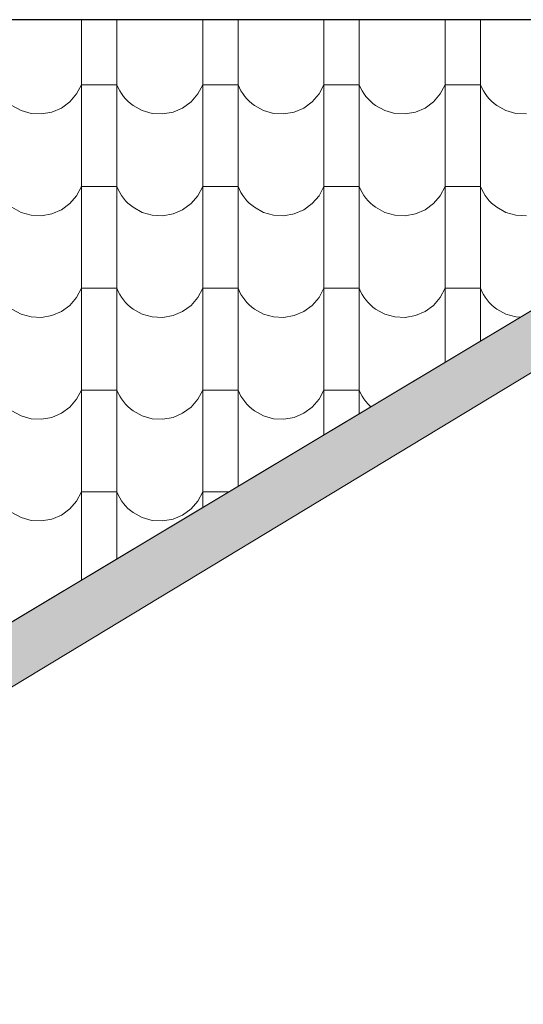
# Model space of a CAD drawing. Header units: millimetres. Extents: x -61343 to 9939, y -6894 to 7453.
# Tile 196 of 255: x 2764 to 2901, y -5335 to -5067. Entities that reach past the tile are written whole.
import ezdxf

# ---------------------------------------------------------------- set-up
doc = ezdxf.new("R2010")
doc.units = ezdxf.units.MM
doc.header["$MEASUREMENT"] = 0
doc.layers.add('810-G Ogólne', color=7, linetype='Continuous')
doc.layers.add('990-D Import IFC', color=7, linetype='Continuous')

# ---------------------------------------------------------------- blocks, each defined once
blk = doc.blocks.new('*X1830', base_point=(515069.4, 47309.9))
at = {"layer": '990-D Import IFC', "color": 251, "linetype": 'Continuous', "lineweight": 13, "true_color": 0x6a6a6a}
for p, q in [((537791.4, -38491), (537791.4, -38560.1)), ((537887.5, -38491), (537887.5, -38560.1)), ((538121.4, -38491), (538121.4, -38560.1)), ((538217.5, -38491), (538217.5, -38560.1)), ((538451.4, -38491), (538451.4, -38560.1)), ((538547.5, -38491), (538547.5, -38560.1)), ((538781.4, -38491), (538781.4, -38560.1)), ((538877.5, -38491), (538877.5, -38560.1)), ((537791.4, -38560.1), (537791.4, -38837.1)), ((537887.5, -38560.1), (537887.5, -38837.1)), ((538121.4, -38560.1), (538121.4, -38837.1)), ((538217.5, -38560.1), (538217.5, -38837.1)), ((538451.4, -38560.1), (538451.4, -38837.1)), ((538547.5, -38560.1), (538547.5, -38837.1)), ((538781.4, -38560.1), (538781.4, -38837.1)), ((538877.5, -38560.1), (538877.5, -38837.1)), ((537778.1, -38693.2), (537791.4, -38668.2)), ((537839.4, -38668.2), (537791.4, -38668.2)), ((537887.5, -38668.2), (537839.4, -38668.2)), ((537887.5, -38668.2), (537891.1, -38676.5)), ((538108.1, -38693.2), (538121.4, -38668.2)), ((538169.4, -38668.2), (538121.4, -38668.2)), ((538217.5, -38668.2), (538169.4, -38668.2)), ((538217.5, -38668.2), (538221.1, -38676.5)), ((538438.1, -38693.2), (538451.4, -38668.2)), ((538499.4, -38668.2), (538451.4, -38668.2)), ((538547.5, -38668.2), (538499.4, -38668.2)), ((538547.5, -38668.2), (538551.1, -38676.5)), ((538768.1, -38693.2), (538781.4, -38668.2)), ((538829.4, -38668.2), (538781.4, -38668.2)), ((538877.5, -38668.2), (538829.4, -38668.2)), ((538877.5, -38668.2), (538881.1, -38676.5)), ((537759.4, -38714.7), (537778.1, -38693.2)), ((537891.1, -38676.5), (537895.4, -38684.6)), ((537895.4, -38684.6), (537900.2, -38692.3)), ((537900.2, -38692.3), (537905.5, -38699.7)), ((537905.5, -38699.7), (537911.4, -38706.6)), ((538089.4, -38714.7), (538108.1, -38693.2)), ((538221.1, -38676.5), (538225.4, -38684.6)), ((538225.4, -38684.6), (538230.2, -38692.3)), ((538230.2, -38692.3), (538235.5, -38699.7)), ((538235.5, -38699.7), (538241.4, -38706.6)), ((538419.4, -38714.7), (538438.1, -38693.2)), ((538551.1, -38676.5), (538555.4, -38684.6)), ((538555.4, -38684.6), (538560.2, -38692.3)), ((538560.2, -38692.3), (538565.5, -38699.7)), ((538565.5, -38699.7), (538571.4, -38706.6)), ((538749.4, -38714.7), (538768.1, -38693.2)), ((538881.1, -38676.5), (538885.4, -38684.6)), ((538885.4, -38684.6), (538890.2, -38692.3)), ((538890.2, -38692.3), (538895.5, -38699.7)), ((538895.5, -38699.7), (538901.4, -38706.6)), ((537601.9, -38724.7), (537626.7, -38738.4)), ((537736.5, -38731.4), (537759.4, -38714.7)), ((537911.4, -38706.6), (537917.8, -38713.1)), ((537917.8, -38713.1), (537924.6, -38719.2)), ((537924.6, -38719.2), (537931.9, -38724.7)), ((537931.9, -38724.7), (537956.7, -38738.4)), ((538066.5, -38731.4), (538089.4, -38714.7)), ((538241.4, -38706.6), (538247.8, -38713.1)), ((538247.8, -38713.1), (538254.6, -38719.2)), ((538254.6, -38719.2), (538261.9, -38724.7)), ((538261.9, -38724.7), (538286.7, -38738.4)), ((538396.5, -38731.4), (538419.4, -38714.7)), ((538571.4, -38706.6), (538577.8, -38713.1)), ((538577.8, -38713.1), (538584.6, -38719.2)), ((538584.6, -38719.2), (538591.9, -38724.7)), ((538591.9, -38724.7), (538616.7, -38738.4)), ((538726.5, -38731.4), (538749.4, -38714.7)), ((538901.4, -38706.6), (538907.8, -38713.1)), ((538907.8, -38713.1), (538914.6, -38719.2)), ((538914.6, -38719.2), (538921.9, -38724.7)), ((538921.9, -38724.7), (538946.7, -38738.4)), ((537626.7, -38738.4), (537654.1, -38746.1)), ((537654.1, -38746.1), (537682.4, -38747.5)), ((537682.4, -38747.5), (537710.4, -38742.5)), ((537710.4, -38742.5), (537736.5, -38731.4)), ((537956.7, -38738.4), (537984.1, -38746.1)), ((537984.1, -38746.1), (538012.4, -38747.5)), ((538012.4, -38747.5), (538040.4, -38742.5)), ((538040.4, -38742.5), (538066.5, -38731.4)), ((538286.7, -38738.4), (538314.1, -38746.1)), ((538314.1, -38746.1), (538342.4, -38747.5)), ((538342.4, -38747.5), (538370.4, -38742.5)), ((538370.4, -38742.5), (538396.5, -38731.4)), ((538616.7, -38738.4), (538644.1, -38746.1)), ((538644.1, -38746.1), (538672.4, -38747.5)), ((538672.4, -38747.5), (538700.4, -38742.5)), ((538700.4, -38742.5), (538726.5, -38731.4)), ((538946.7, -38738.4), (538974.1, -38746.1)), ((538974.1, -38746.1), (539002.4, -38747.5)), ((537791.4, -38837.1), (537791.4, -39114.1)), ((537887.5, -38837.1), (537887.5, -39114.1)), ((538121.4, -38837.1), (538121.4, -39114.1)), ((538217.5, -38837.1), (538217.5, -39114.1)), ((538451.4, -38837.1), (538451.4, -39114.1)), ((538547.5, -38837.1), (538547.5, -39114.1)), ((538781.4, -38837.1), (538781.4, -39114.1)), ((538877.5, -38837.1), (538877.5, -39114.1)), ((537778.1, -38970.2), (537791.4, -38945.2)), ((537839.4, -38945.2), (537791.4, -38945.2)), ((537887.5, -38945.2), (537839.4, -38945.2)), ((537887.5, -38945.2), (537891.1, -38953.5)), ((537891.1, -38953.5), (537895.4, -38961.6)), ((537895.4, -38961.6), (537900.2, -38969.3)), ((537900.2, -38969.3), (537905.5, -38976.7)), ((538108.1, -38970.2), (538121.4, -38945.2)), ((538169.4, -38945.2), (538121.4, -38945.2)), ((538217.5, -38945.2), (538169.4, -38945.2)), ((538217.5, -38945.2), (538221.1, -38953.5)), ((538221.1, -38953.5), (538225.4, -38961.6)), ((538225.4, -38961.6), (538230.2, -38969.3)), ((538230.2, -38969.3), (538235.5, -38976.7)), ((538438.1, -38970.2), (538451.4, -38945.2)), ((538499.4, -38945.2), (538451.4, -38945.2)), ((538547.5, -38945.2), (538499.4, -38945.2)), ((538547.5, -38945.2), (538551.1, -38953.5)), ((538551.1, -38953.5), (538555.4, -38961.6)), ((538555.4, -38961.6), (538560.2, -38969.3)), ((538560.2, -38969.3), (538565.5, -38976.7)), ((538768.1, -38970.2), (538781.4, -38945.2)), ((538829.4, -38945.2), (538781.4, -38945.2)), ((538877.5, -38945.2), (538829.4, -38945.2)), ((538877.5, -38945.2), (538881.1, -38953.5)), ((538881.1, -38953.5), (538885.4, -38961.6)), ((538885.4, -38961.6), (538890.2, -38969.3)), ((538890.2, -38969.3), (538895.5, -38976.7)), ((537736.5, -39008.4), (537759.4, -38991.7)), ((537759.4, -38991.7), (537778.1, -38970.2)), ((537905.5, -38976.7), (537911.4, -38983.6)), ((537911.4, -38983.6), (537917.8, -38990.1)), ((537917.8, -38990.1), (537924.6, -38996.2)), ((537924.6, -38996.2), (537931.9, -39001.7)), ((538066.5, -39008.4), (538089.4, -38991.7)), ((538089.4, -38991.7), (538108.1, -38970.2)), ((538235.5, -38976.7), (538241.4, -38983.6)), ((538241.4, -38983.6), (538247.8, -38990.1)), ((538247.8, -38990.1), (538254.6, -38996.2)), ((538254.6, -38996.2), (538261.9, -39001.7)), ((538396.5, -39008.4), (538419.4, -38991.7)), ((538419.4, -38991.7), (538438.1, -38970.2)), ((538565.5, -38976.7), (538571.4, -38983.6)), ((538571.4, -38983.6), (538577.8, -38990.1)), ((538577.8, -38990.1), (538584.6, -38996.2)), ((538584.6, -38996.2), (538591.9, -39001.7)), ((538726.5, -39008.4), (538749.4, -38991.7)), ((538749.4, -38991.7), (538768.1, -38970.2)), ((538895.5, -38976.7), (538901.4, -38983.6)), ((538901.4, -38983.6), (538907.8, -38990.1)), ((538907.8, -38990.1), (538914.6, -38996.2)), ((538914.6, -38996.2), (538921.9, -39001.7)), ((537601.9, -39001.7), (537626.7, -39015.4)), ((537626.7, -39015.4), (537654.1, -39023.1)), ((537654.1, -39023.1), (537682.4, -39024.5)), ((537682.4, -39024.5), (537710.4, -39019.5)), ((537710.4, -39019.5), (537736.5, -39008.4)), ((537931.9, -39001.7), (537956.7, -39015.4)), ((537956.7, -39015.4), (537984.1, -39023.1)), ((537984.1, -39023.1), (538012.4, -39024.5)), ((538012.4, -39024.5), (538040.4, -39019.5)), ((538040.4, -39019.5), (538066.5, -39008.4)), ((538261.9, -39001.7), (538286.7, -39015.4)), ((538286.7, -39015.4), (538314.1, -39023.1)), ((538314.1, -39023.1), (538342.4, -39024.5)), ((538342.4, -39024.5), (538370.4, -39019.5)), ((538370.4, -39019.5), (538396.5, -39008.4)), ((538591.9, -39001.7), (538616.7, -39015.4)), ((538616.7, -39015.4), (538644.1, -39023.1)), ((538644.1, -39023.1), (538672.4, -39024.5)), ((538672.4, -39024.5), (538700.4, -39019.5)), ((538700.4, -39019.5), (538726.5, -39008.4)), ((538921.9, -39001.7), (538946.7, -39015.4)), ((538946.7, -39015.4), (538974.1, -39023.1)), ((538974.1, -39023.1), (539002.4, -39024.5)), ((537791.4, -39114.1), (537791.4, -39391.1)), ((537887.5, -39114.1), (537887.5, -39391.1)), ((538121.4, -39114.1), (538121.4, -39391.1)), ((538217.5, -39114.1), (538217.5, -39391.1)), ((538451.4, -39114.1), (538451.4, -39391.1)), ((538547.5, -39114.1), (538547.5, -39391.1)), ((538781.4, -39114.1), (538781.4, -39391.1)), ((538877.5, -39114.1), (538877.5, -39365.6)), ((537778.1, -39247.2), (537791.4, -39222.2)), ((537839.4, -39222.2), (537791.4, -39222.2)), ((537887.5, -39222.2), (537839.4, -39222.2)), ((537887.5, -39222.2), (537891.1, -39230.5)), ((537891.1, -39230.5), (537895.4, -39238.6)), ((538108.1, -39247.2), (538121.4, -39222.2)), ((538169.4, -39222.2), (538121.4, -39222.2)), ((538217.5, -39222.2), (538169.4, -39222.2)), ((538217.5, -39222.2), (538221.1, -39230.5)), ((538221.1, -39230.5), (538225.4, -39238.6)), ((538438.1, -39247.2), (538451.4, -39222.2)), ((538499.4, -39222.2), (538451.4, -39222.2)), ((538547.5, -39222.2), (538499.4, -39222.2)), ((538547.5, -39222.2), (538551.1, -39230.5)), ((538551.1, -39230.5), (538555.4, -39238.6)), ((538768.1, -39247.2), (538781.4, -39222.2)), ((538829.4, -39222.2), (538781.4, -39222.2)), ((538877.5, -39222.2), (538829.4, -39222.2)), ((538877.5, -39222.2), (538881.1, -39230.5)), ((538881.1, -39230.5), (538885.4, -39238.6)), ((537759.4, -39268.7), (537778.1, -39247.2)), ((537895.4, -39238.6), (537900.2, -39246.3)), ((537900.2, -39246.3), (537905.5, -39253.7)), ((537905.5, -39253.7), (537911.4, -39260.6)), ((537911.4, -39260.6), (537917.8, -39267.1)), ((538089.4, -39268.7), (538108.1, -39247.2)), ((538225.4, -39238.6), (538230.2, -39246.3)), ((538230.2, -39246.3), (538235.5, -39253.7)), ((538235.5, -39253.7), (538241.4, -39260.6)), ((538241.4, -39260.6), (538247.8, -39267.1)), ((538419.4, -39268.7), (538438.1, -39247.2)), ((538555.4, -39238.6), (538560.2, -39246.3)), ((538560.2, -39246.3), (538565.5, -39253.7)), ((538565.5, -39253.7), (538571.4, -39260.6)), ((538571.4, -39260.6), (538577.8, -39267.1)), ((538749.4, -39268.7), (538768.1, -39247.2)), ((538885.4, -39238.6), (538890.2, -39246.3)), ((538890.2, -39246.3), (538895.5, -39253.7)), ((538895.5, -39253.7), (538901.4, -39260.6)), ((538901.4, -39260.6), (538907.8, -39267.1)), ((537601.9, -39278.7), (537626.7, -39292.4)), ((537710.4, -39296.5), (537736.5, -39285.4)), ((537736.5, -39285.4), (537759.4, -39268.7)), ((537917.8, -39267.1), (537924.6, -39273.2)), ((537924.6, -39273.2), (537931.9, -39278.7)), ((537931.9, -39278.7), (537956.7, -39292.4)), ((538040.4, -39296.5), (538066.5, -39285.4)), ((538066.5, -39285.4), (538089.4, -39268.7)), ((538247.8, -39267.1), (538254.6, -39273.2)), ((538254.6, -39273.2), (538261.9, -39278.7)), ((538261.9, -39278.7), (538286.7, -39292.4)), ((538370.4, -39296.5), (538396.5, -39285.4)), ((538396.5, -39285.4), (538419.4, -39268.7)), ((538577.8, -39267.1), (538584.6, -39273.2)), ((538584.6, -39273.2), (538591.9, -39278.7)), ((538591.9, -39278.7), (538616.7, -39292.4)), ((538700.4, -39296.5), (538726.5, -39285.4)), ((538726.5, -39285.4), (538749.4, -39268.7)), ((538907.8, -39267.1), (538914.6, -39273.2)), ((538914.6, -39273.2), (538921.9, -39278.7)), ((538921.9, -39278.7), (538946.7, -39292.4)), ((537626.7, -39292.4), (537654.1, -39300.1)), ((537654.1, -39300.1), (537682.4, -39301.5)), ((537682.4, -39301.5), (537710.4, -39296.5)), ((537956.7, -39292.4), (537984.1, -39300.1)), ((537984.1, -39300.1), (538012.4, -39301.5)), ((538012.4, -39301.5), (538040.4, -39296.5)), ((538286.7, -39292.4), (538314.1, -39300.1)), ((538314.1, -39300.1), (538342.4, -39301.5)), ((538342.4, -39301.5), (538370.4, -39296.5)), ((538616.7, -39292.4), (538644.1, -39300.1)), ((538644.1, -39300.1), (538672.4, -39301.5)), ((538672.4, -39301.5), (538700.4, -39296.5)), ((538946.7, -39292.4), (538974.1, -39300.1)), ((538974.1, -39300.1), (538985.8, -39300.7)), ((537791.4, -39391.1), (537791.4, -39668.1)), ((537887.5, -39391.1), (537887.5, -39668.1)), ((538121.4, -39391.1), (538121.4, -39668.1)), ((538217.5, -39391.1), (538217.5, -39668.1)), ((538451.4, -39391.1), (538451.4, -39620.8)), ((538547.5, -39391.1), (538547.5, -39563.3)), ((538781.4, -39391.1), (538781.4, -39423.1)), ((537778.1, -39524.2), (537791.4, -39499.2)), ((537839.4, -39499.2), (537791.4, -39499.2)), ((537887.5, -39499.2), (537839.4, -39499.2)), ((537887.5, -39499.2), (537891.1, -39507.5)), ((538108.1, -39524.2), (538121.4, -39499.2)), ((538169.4, -39499.2), (538121.4, -39499.2)), ((538217.5, -39499.2), (538169.4, -39499.2)), ((538217.5, -39499.2), (538221.1, -39507.5)), ((538438.1, -39524.2), (538451.4, -39499.2)), ((538499.4, -39499.2), (538451.4, -39499.2)), ((538547.5, -39499.2), (538499.4, -39499.2)), ((538547.5, -39499.2), (538551.1, -39507.5)), ((537759.4, -39545.7), (537778.1, -39524.2)), ((537891.1, -39507.5), (537895.4, -39515.6)), ((537895.4, -39515.6), (537900.2, -39523.3)), ((537900.2, -39523.3), (537905.5, -39530.7)), ((537905.5, -39530.7), (537911.4, -39537.6)), ((538089.4, -39545.7), (538108.1, -39524.2)), ((538221.1, -39507.5), (538225.4, -39515.6)), ((538225.4, -39515.6), (538230.2, -39523.3)), ((538230.2, -39523.3), (538235.5, -39530.7)), ((538235.5, -39530.7), (538241.4, -39537.6)), ((538419.4, -39545.7), (538438.1, -39524.2)), ((538551.1, -39507.5), (538555.4, -39515.6)), ((538555.4, -39515.6), (538560.2, -39523.3)), ((538560.2, -39523.3), (538565.5, -39530.7)), ((538565.5, -39530.7), (538571.4, -39537.6)), ((537601.9, -39555.7), (537626.7, -39569.4)), ((537736.5, -39562.4), (537759.4, -39545.7)), ((537911.4, -39537.6), (537917.8, -39544.1)), ((537917.8, -39544.1), (537924.6, -39550.2)), ((537924.6, -39550.2), (537931.9, -39555.7)), ((537931.9, -39555.7), (537956.7, -39569.4)), ((538066.5, -39562.4), (538089.4, -39545.7)), ((538241.4, -39537.6), (538247.8, -39544.1)), ((538247.8, -39544.1), (538254.6, -39550.2)), ((538254.6, -39550.2), (538261.9, -39555.7)), ((538261.9, -39555.7), (538286.7, -39569.4)), ((538396.5, -39562.4), (538419.4, -39545.7)), ((538571.4, -39537.6), (538577.8, -39544.1)), ((538577.8, -39544.1), (538578.4, -39544.7)), ((537626.7, -39569.4), (537654.1, -39577.1)), ((537654.1, -39577.1), (537682.4, -39578.5)), ((537682.4, -39578.5), (537710.4, -39573.5)), ((537710.4, -39573.5), (537736.5, -39562.4)), ((537956.7, -39569.4), (537984.1, -39577.1)), ((537984.1, -39577.1), (538012.4, -39578.5)), ((538012.4, -39578.5), (538040.4, -39573.5)), ((538040.4, -39573.5), (538066.5, -39562.4)), ((538286.7, -39569.4), (538314.1, -39577.1)), ((538314.1, -39577.1), (538342.4, -39578.5)), ((538342.4, -39578.5), (538370.4, -39573.5)), ((538370.4, -39573.5), (538396.5, -39562.4)), ((537791.4, -39668.1), (537791.4, -39945.1)), ((537887.5, -39668.1), (537887.5, -39945.1)), ((538121.4, -39668.1), (538121.4, -39818.5)), ((538217.5, -39668.1), (538217.5, -39760.9)), ((537778.1, -39801.2), (537791.4, -39776.2)), ((537839.4, -39776.2), (537791.4, -39776.2)), ((537887.5, -39776.2), (537839.4, -39776.2)), ((537887.5, -39776.2), (537891.1, -39784.5)), ((537891.1, -39784.5), (537895.4, -39792.6)), ((537895.4, -39792.6), (537900.2, -39800.3)), ((537900.2, -39800.3), (537905.5, -39807.7)), ((538108.1, -39801.2), (538121.4, -39776.2)), ((538169.4, -39776.2), (538121.4, -39776.2)), ((538192, -39776.2), (538169.4, -39776.2)), ((537736.5, -39839.4), (537759.4, -39822.7)), ((537759.4, -39822.7), (537778.1, -39801.2)), ((537905.5, -39807.7), (537911.4, -39814.6)), ((537911.4, -39814.6), (537917.8, -39821.1)), ((537917.8, -39821.1), (537924.6, -39827.2)), ((537924.6, -39827.2), (537931.9, -39832.7)), ((538066.5, -39839.4), (538089.4, -39822.7)), ((538089.4, -39822.7), (538108.1, -39801.2)), ((537601.9, -39832.7), (537626.7, -39846.4)), ((537626.7, -39846.4), (537654.1, -39854.1)), ((537654.1, -39854.1), (537682.4, -39855.5)), ((537682.4, -39855.5), (537710.4, -39850.5)), ((537710.4, -39850.5), (537736.5, -39839.4)), ((537931.9, -39832.7), (537956.7, -39846.4)), ((537956.7, -39846.4), (537984.1, -39854.1)), ((537984.1, -39854.1), (538012.4, -39855.5)), ((538012.4, -39855.5), (538040.4, -39850.5)), ((538040.4, -39850.5), (538066.5, -39839.4)), ((537791.4, -39945.1), (537791.4, -40016.2)), ((537887.5, -39945.1), (537887.5, -39958.6))]:
    blk.add_line(p, q, dxfattribs=at)
blk = doc.blocks.new('Wypełnienie_15_3', base_point=(515069.4, 47309.9))
at = {"layer": '990-D Import IFC', "color": 251, "linetype": 'Continuous', "lineweight": 13, "true_color": 0x6a6a6a}
blk.add_blockref('*X1830', (515069.4, 47309.9), dxfattribs=at)

msp = doc.modelspace()

# ---------------------------------------------------------------- hatches: boundary and pattern name
at = {"layer": '810-G Ogólne', "linetype": 'Continuous', "lineweight": 13}
msp.add_hatch(color=7, dxfattribs=at).paths.add_polyline_path([(2375.971, -5484.404), (2385.971, -5484.404), (2425.971, -5484.404), (2425.971, -6353.481), (2440.971, -6353.518), (2440.971, -5484.404), (2440.971, -5469.404), (2397.388, -5469.404), (3062.02, -5067.404), (3035.432, -5067.404), (2375.971, -5462.404)])

# ---------------------------------------------------------------- linework, layer by layer
at = {"layer": '810-G Ogólne', "color": 7, "linetype": 'Continuous', "lineweight": 25}
msp.add_line((3062.02, -5067.404), (1535.422, -5067.404), dxfattribs=at)
at = {"layer": '810-G Ogólne', "color": 7, "linetype": 'Continuous', "lineweight": 13}
msp.add_lwpolyline([(2375.971, -5484.404), (2375.971, -5462.404), (3035.432, -5067.404), (3062.02, -5067.404), (2397.388, -5469.404), (2440.971, -5469.404), (2440.971, -5484.404), (2440.971, -6353.518), (2425.971, -6353.481), (2425.971, -5484.404), (2385.971, -5484.404)], close=True, dxfattribs=at)
at = {"layer": '990-D Import IFC', "color": 7, "linetype": 'Continuous', "lineweight": 13}
msp.add_lwpolyline([(1535.422, -5067.404), (3035.371, -5067.404), (2421.044, -5435.404), (1607.971, -5435.404), (1607.971, -5462.404), (813.971, -5462.404)], close=True, dxfattribs=at)

# ---------------------------------------------------------------- block references
at = {"layer": '990-D Import IFC', "color": 251, "linetype": 'Continuous', "lineweight": 13, "true_color": 0x6a6a6a, "xscale": 0.1, "yscale": 0.1, "zscale": 0.1}
msp.add_blockref('Wypełnienie_15_3', (508.562, 3512.683), dxfattribs=at)

doc.saveas('drawing.dxf')
